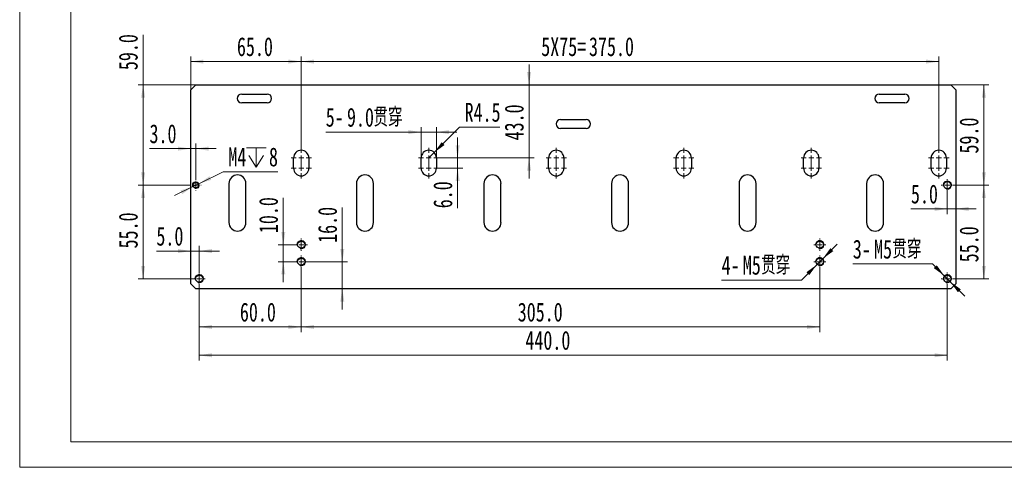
# Model space of a CAD drawing. Header units: millimetres. Extents: x 0 to 297, y 0 to 210.
# Tile 1 of 6: x 0 to 193, y 0 to 88. Entities that reach past the tile are written whole.
import ezdxf

# ---------------------------------------------------------------- set-up
doc = ezdxf.new("R2010")
doc.units = ezdxf.units.MM
doc.styles.add('SLDTEXTSTYLE0', font='TXT', dxfattribs={"width": 0.7, "bigfont": 'bigfont'})
doc.styles.add('SLDTEXTSTYLE1', font='TXT', dxfattribs={"width": 0.7})
doc.dimstyles.new('SLDDIMSTYLE2', dxfattribs={"dimtxt": 3.950146, "dimasz": 2.5, "dimexe": 0, "dimexo": 0.0625, "dimgap": 0.987537, "dimtad": 2, "dimdec": 1, "dimlfac": 3, "dimrnd": 1e-09, "dimzin": 4, "dimdsep": 46, "dimtxsty": 'SLDTEXTSTYLE1', "dimsah": 1, "dimcen": 0.09, "dimadec": 0, "dimazin": 1, "dimtfac": 1, "dimtofl": 0, "dimtmove": 0, "dimatfit": 3, "dimfxl": 0, "dimfrac": 2, "dimtolj": 1, "dimtzin": 12, "dimarcsym": 0})
doc.dimstyles.new('SLDDIMSTYLE4', dxfattribs={"dimtxt": 3.950146, "dimasz": 2.5, "dimexe": 0, "dimexo": 0.0625, "dimgap": 0.987537, "dimtad": 2, "dimdec": 1, "dimlfac": 3, "dimrnd": 1e-09, "dimzin": 4, "dimdsep": 46, "dimtxsty": 'SLDTEXTSTYLE1', "dimsah": 1, "dimcen": 0.09, "dimadec": 0, "dimazin": 1, "dimtfac": 1, "dimtmove": 0, "dimatfit": 0, "dimfxl": 0, "dimfrac": 2, "dimtolj": 1, "dimtzin": 12, "dimarcsym": 0})
doc.dimstyles.new('SLDDIMSTYLE7', dxfattribs={"dimtxt": 3.950146, "dimasz": 2.5, "dimexe": 0, "dimexo": 0.0625, "dimgap": 0.987537, "dimtad": 0, "dimtih": 1, "dimtoh": 1, "dimdec": 1, "dimlfac": 3, "dimrnd": 1e-09, "dimzin": 12, "dimdsep": 46, "dimtxsty": 'SLDTEXTSTYLE1', "dimsah": 1, "dimcen": 0, "dimadec": 0, "dimazin": 3, "dimtfac": 1, "dimtofl": 0, "dimtmove": 0, "dimatfit": 3, "dimfxl": 0, "dimfrac": 2, "dimtolj": 1, "dimtzin": 12, "dimarcsym": 0})
doc.dimstyles.new('SLDDIMSTYLE8', dxfattribs={"dimtxt": 3.950146, "dimasz": 2.5, "dimexe": 0, "dimexo": 0.0625, "dimgap": 0.987537, "dimtad": 0, "dimtih": 1, "dimtoh": 1, "dimdec": 1, "dimlfac": 3, "dimrnd": 1e-09, "dimzin": 12, "dimdsep": 46, "dimtxsty": 'SLDTEXTSTYLE1', "dimsah": 1, "dimcen": 0, "dimadec": 0, "dimazin": 3, "dimtfac": 1, "dimtmove": 0, "dimatfit": 3, "dimfxl": 0, "dimfrac": 2, "dimtolj": 1, "dimtzin": 12, "dimarcsym": 0})

# ---------------------------------------------------------------- blocks, each defined once
blk = doc.blocks.new('_D_46')
at = {"color": 7, "linetype": 'Continuous', "lineweight": 0}
for p, q in [((33.53, 73.96), (33.53, 80.53)), ((33.53, 79.53), (55.19, 79.53)), ((55.19, 62.63), (55.19, 80.53))]:
    blk.add_line(p, q, dxfattribs=at)
at = {"color": 7, "linetype": 'Continuous', "lineweight": 18}
for points in [[(33.53, 79.53), (36.03, 79.13), (36.03, 79.93)], [(55.19, 79.53), (52.69, 79.93), (52.69, 79.13)]]:
    blk.add_solid(points, dxfattribs=at)
at = {"color": 7, "linetype": 'Continuous', "lineweight": 18, "insert": (42.59, 84.31), "char_height": 3.704, "attachment_point": 1, "style": 'SLDTEXTSTYLE1'}
blk.add_mtext('65.0', dxfattribs=at)
blk = doc.blocks.new('_D_47')
at = {"color": 7, "linetype": 'Continuous', "lineweight": 0}
for p, q in [((55.19, 62.63), (55.19, 80.53)), ((55.19, 79.53), (180.19, 79.53)), ((180.19, 62.63), (180.19, 80.53))]:
    blk.add_line(p, q, dxfattribs=at)
at = {"color": 7, "linetype": 'Continuous', "lineweight": 18}
for points in [[(55.19, 79.53), (57.69, 79.13), (57.69, 79.93)], [(180.19, 79.53), (177.69, 79.93), (177.69, 79.13)]]:
    blk.add_solid(points, dxfattribs=at)
at = {"color": 7, "linetype": 'Continuous', "lineweight": 18, "char_height": 3.704, "attachment_point": 1, "style": 'SLDTEXTSTYLE1'}
for s, insert in [('5X75=', (102.25, 84.31)), ('375.0', (111.61, 84.31))]:
    blk.add_mtext(s, dxfattribs=dict(at, insert=insert))
blk = doc.blocks.new('_D_48')
at = {"color": 7, "linetype": 'Continuous', "lineweight": 0}
for p, q in [((33.53, 62.46), (25.45, 62.46)), ((34.53, 62.46), (33.53, 62.46)), ((34.53, 56.35), (34.53, 63.46)), ((34.53, 62.46), (38.53, 62.46))]:
    blk.add_line(p, q, dxfattribs=at)
at = {"color": 7, "linetype": 'Continuous', "lineweight": 18}
for points in [[(33.53, 62.46), (31.03, 62.86), (31.03, 62.06)], [(34.53, 62.46), (37.03, 62.06), (37.03, 62.86)]]:
    blk.add_solid(points, dxfattribs=at)
at = {"color": 7, "linetype": 'Continuous', "lineweight": 18, "insert": (25.45, 67.24), "char_height": 3.704, "attachment_point": 1, "style": 'SLDTEXTSTYLE1'}
blk.add_mtext('3.0', dxfattribs=at)
blk = doc.blocks.new('_D_49')
at = {"color": 7, "linetype": 'Continuous', "lineweight": 0}
for p, q in [((24.2, 74.96), (24.2, 84.77)), ((34.53, 74.96), (23.2, 74.96)), ((24.2, 55.3), (24.2, 74.96)), ((33.48, 55.3), (23.2, 55.3))]:
    blk.add_line(p, q, dxfattribs=at)
at = {"color": 7, "linetype": 'Continuous', "lineweight": 18}
for points in [[(24.2, 74.96), (23.8, 72.46), (24.6, 72.46)], [(24.2, 55.3), (24.6, 57.8), (23.8, 57.8)]]:
    blk.add_solid(points, dxfattribs=at)
at = {"color": 7, "linetype": 'Continuous', "lineweight": 18, "insert": (19.42, 77.85), "char_height": 3.704, "attachment_point": 1, "rotation": 90, "style": 'SLDTEXTSTYLE1'}
blk.add_mtext('59.0', dxfattribs=at)
blk = doc.blocks.new('_D_50')
at = {"color": 7, "linetype": 'Continuous', "lineweight": 0}
for p, q in [((33.48, 55.3), (23.2, 55.3)), ((24.2, 55.3), (24.2, 36.96)), ((33.99, 36.96), (23.2, 36.96))]:
    blk.add_line(p, q, dxfattribs=at)
at = {"color": 7, "linetype": 'Continuous', "lineweight": 18}
for points in [[(24.2, 55.3), (23.8, 52.8), (24.6, 52.8)], [(24.2, 36.96), (24.6, 39.46), (23.8, 39.46)]]:
    blk.add_solid(points, dxfattribs=at)
at = {"color": 7, "linetype": 'Continuous', "lineweight": 18, "insert": (19.42, 42.9), "char_height": 3.704, "attachment_point": 1, "rotation": 90, "style": 'SLDTEXTSTYLE1'}
blk.add_mtext('55.0', dxfattribs=at)
blk = doc.blocks.new('_D_51')
at = {"color": 7, "linetype": 'Continuous', "lineweight": 0}
for p, q in [((35.19, 38.16), (35.19, 43.39)), ((33.53, 42.39), (26.8, 42.39)), ((35.19, 42.39), (33.53, 42.39)), ((35.19, 42.39), (39.19, 42.39))]:
    blk.add_line(p, q, dxfattribs=at)
at = {"color": 7, "linetype": 'Continuous', "lineweight": 18}
for points in [[(33.53, 42.39), (31.03, 42.79), (31.03, 41.99)], [(35.19, 42.39), (37.69, 41.99), (37.69, 42.79)]]:
    blk.add_solid(points, dxfattribs=at)
at = {"color": 7, "linetype": 'Continuous', "lineweight": 18, "insert": (26.8, 47.16), "char_height": 3.704, "attachment_point": 1, "style": 'SLDTEXTSTYLE1'}
blk.add_mtext('5.0', dxfattribs=at)
blk = doc.blocks.new('_D_52')
at = {"color": 7, "linetype": 'Continuous', "lineweight": 0}
for p, q in [((182.53, 74.96), (190.03, 74.96)), ((189.03, 74.96), (189.03, 55.3)), ((183.06, 55.3), (190.03, 55.3))]:
    blk.add_line(p, q, dxfattribs=at)
at = {"color": 7, "linetype": 'Continuous', "lineweight": 18}
for points in [[(189.03, 74.96), (188.63, 72.46), (189.43, 72.46)], [(189.03, 55.3), (189.43, 57.8), (188.63, 57.8)]]:
    blk.add_solid(points, dxfattribs=at)
at = {"color": 7, "linetype": 'Continuous', "lineweight": 18, "insert": (184.25, 61.5), "char_height": 3.704, "attachment_point": 1, "rotation": 90, "style": 'SLDTEXTSTYLE1'}
blk.add_mtext('59.0', dxfattribs=at)
blk = doc.blocks.new('_D_53')
at = {"color": 7, "linetype": 'Continuous', "lineweight": 0}
for p, q in [((183.06, 55.3), (190.03, 55.3)), ((189.03, 55.3), (189.03, 36.96)), ((183.06, 36.96), (190.03, 36.96))]:
    blk.add_line(p, q, dxfattribs=at)
at = {"color": 7, "linetype": 'Continuous', "lineweight": 18}
for points in [[(189.03, 55.3), (188.63, 52.8), (189.43, 52.8)], [(189.03, 36.96), (189.43, 39.46), (188.63, 39.46)]]:
    blk.add_solid(points, dxfattribs=at)
at = {"color": 7, "linetype": 'Continuous', "lineweight": 18, "insert": (184.25, 40.18), "char_height": 3.704, "attachment_point": 1, "rotation": 90, "style": 'SLDTEXTSTYLE1'}
blk.add_mtext('55.0', dxfattribs=at)
blk = doc.blocks.new('_D_54')
at = {"color": 7, "linetype": 'Continuous', "lineweight": 0}
for p, q in [((35.19, 35.76), (35.19, 20.96)), ((181.86, 35.76), (181.86, 20.96)), ((35.19, 21.96), (181.86, 21.96))]:
    blk.add_line(p, q, dxfattribs=at)
at = {"color": 7, "linetype": 'Continuous', "lineweight": 18}
for points in [[(35.19, 21.96), (37.69, 21.56), (37.69, 22.36)], [(181.86, 21.96), (179.36, 22.36), (179.36, 21.56)]]:
    blk.add_solid(points, dxfattribs=at)
at = {"color": 7, "linetype": 'Continuous', "lineweight": 18, "insert": (99.14, 26.74), "char_height": 3.704, "attachment_point": 1, "style": 'SLDTEXTSTYLE1'}
blk.add_mtext('440.0', dxfattribs=at)
blk = doc.blocks.new('_D_55')
at = {"color": 7, "linetype": 'Continuous', "lineweight": 0}
for p, q in [((181.86, 54.1), (181.86, 49.65)), ((181.86, 50.65), (174.73, 50.65)), ((181.86, 50.65), (183.53, 50.65)), ((183.53, 50.65), (187.53, 50.65))]:
    blk.add_line(p, q, dxfattribs=at)
at = {"color": 7, "linetype": 'Continuous', "lineweight": 18}
for points in [[(181.86, 50.65), (179.36, 51.05), (179.36, 50.25)], [(183.53, 50.65), (186.03, 50.25), (186.03, 51.05)]]:
    blk.add_solid(points, dxfattribs=at)
at = {"color": 7, "linetype": 'Continuous', "lineweight": 18, "insert": (174.73, 55.42), "char_height": 3.704, "attachment_point": 1, "style": 'SLDTEXTSTYLE1'}
blk.add_mtext('5.0', dxfattribs=at)
blk = doc.blocks.new('_D_56')
at = {"color": 7, "linetype": 'Continuous', "lineweight": 0}
for p, q in [((55.19, 39.1), (55.19, 26.51)), ((35.19, 35.76), (35.19, 26.51)), ((35.19, 27.51), (55.19, 27.51))]:
    blk.add_line(p, q, dxfattribs=at)
at = {"color": 7, "linetype": 'Continuous', "lineweight": 18}
for points in [[(35.19, 27.51), (37.69, 27.11), (37.69, 27.91)], [(55.19, 27.51), (52.69, 27.91), (52.69, 27.11)]]:
    blk.add_solid(points, dxfattribs=at)
at = {"color": 7, "linetype": 'Continuous', "lineweight": 18, "insert": (43.17, 32.28), "char_height": 3.704, "attachment_point": 1, "style": 'SLDTEXTSTYLE1'}
blk.add_mtext('60.0', dxfattribs=at)
blk = doc.blocks.new('_D_57')
at = {"color": 7, "linetype": 'Continuous', "lineweight": 0}
for p, q in [((55.19, 39.1), (55.19, 26.51)), ((156.86, 39.1), (156.86, 26.51)), ((156.86, 27.51), (55.19, 27.51))]:
    blk.add_line(p, q, dxfattribs=at)
at = {"color": 7, "linetype": 'Continuous', "lineweight": 18}
for points in [[(55.19, 27.51), (57.69, 27.11), (57.69, 27.91)], [(156.86, 27.51), (154.36, 27.91), (154.36, 27.11)]]:
    blk.add_solid(points, dxfattribs=at)
at = {"color": 7, "linetype": 'Continuous', "lineweight": 18, "insert": (97.64, 32.28), "char_height": 3.704, "attachment_point": 1, "style": 'SLDTEXTSTYLE1'}
blk.add_mtext('305.0', dxfattribs=at)
blk = doc.blocks.new('_D_58')
at = {"color": 7, "linetype": 'Continuous', "lineweight": 0}
for p, q in [((63.25, 40.3), (63.25, 50.91)), ((56.39, 40.3), (64.25, 40.3)), ((63.25, 40.3), (63.25, 34.96)), ((63.25, 34.96), (63.25, 30.96))]:
    blk.add_line(p, q, dxfattribs=at)
at = {"color": 7, "linetype": 'Continuous', "lineweight": 18}
for points in [[(63.25, 40.3), (63.65, 42.8), (62.85, 42.8)], [(63.25, 34.96), (62.85, 32.46), (63.65, 32.46)]]:
    blk.add_solid(points, dxfattribs=at)
at = {"color": 7, "linetype": 'Continuous', "lineweight": 18, "insert": (58.48, 43.99), "char_height": 3.704, "attachment_point": 1, "rotation": 90, "style": 'SLDTEXTSTYLE1'}
blk.add_mtext('16.0', dxfattribs=at)
blk = doc.blocks.new('_D_59')
at = {"color": 7, "linetype": 'Continuous', "lineweight": 0}
for p, q in [((51.68, 43.63), (51.68, 52.82)), ((53.99, 43.63), (50.68, 43.63)), ((51.68, 40.3), (51.68, 43.63)), ((53.99, 40.3), (50.68, 40.3)), ((51.68, 40.3), (51.68, 36.3))]:
    blk.add_line(p, q, dxfattribs=at)
at = {"color": 7, "linetype": 'Continuous', "lineweight": 18}
for points in [[(51.68, 43.63), (52.08, 46.13), (51.28, 46.13)], [(51.68, 40.3), (51.28, 37.8), (52.08, 37.8)]]:
    blk.add_solid(points, dxfattribs=at)
at = {"color": 7, "linetype": 'Continuous', "lineweight": 18, "insert": (46.91, 45.9), "char_height": 3.704, "attachment_point": 1, "rotation": 90, "style": 'SLDTEXTSTYLE1'}
blk.add_mtext('10.0', dxfattribs=at)
blk = doc.blocks.new('_D_60')
at = {"color": 7, "linetype": 'Continuous', "lineweight": 0}
for p, q in [((157.45, 40.89), (160.28, 43.72)), ((157.45, 40.89), (156.27, 39.71)), ((156.27, 39.71), (153.26, 36.69)), ((153.26, 36.69), (137.61, 36.69))]:
    blk.add_line(p, q, dxfattribs=at)
at = {"color": 7, "linetype": 'Continuous', "lineweight": 18}
for points in [[(157.45, 40.89), (159.5, 42.37), (158.93, 42.94)], [(156.27, 39.71), (154.22, 38.22), (154.79, 37.66)]]:
    blk.add_solid(points, dxfattribs=at)
at = {"color": 7, "linetype": 'Continuous', "lineweight": 18, "char_height": 3.704, "attachment_point": 1}
for s, insert, style in [('4-', (137.61, 41.47), 'SLDTEXTSTYLE1'), ('M5', (141.77, 41.47), 'SLDTEXTSTYLE1'), ('贯穿', (145.35, 41.47), 'SLDTEXTSTYLE0')]:
    blk.add_mtext(s, dxfattribs=dict(at, insert=insert, style=style))
blk = doc.blocks.new('_D_61')
at = {"color": 7, "linetype": 'Continuous', "lineweight": 0}
for p, q in [((178.98, 39.85), (163.33, 39.85)), ((181.27, 37.55), (178.98, 39.85)), ((182.45, 36.38), (181.27, 37.55)), ((182.45, 36.38), (185.28, 33.55))]:
    blk.add_line(p, q, dxfattribs=at)
at = {"color": 7, "linetype": 'Continuous', "lineweight": 18}
for points in [[(181.27, 37.55), (179.79, 39.6), (179.22, 39.04)], [(182.45, 36.38), (183.93, 34.32), (184.5, 34.89)]]:
    blk.add_solid(points, dxfattribs=at)
at = {"color": 7, "linetype": 'Continuous', "lineweight": 18, "char_height": 3.704, "attachment_point": 1}
for s, insert, style in [('3-', (163.33, 44.62), 'SLDTEXTSTYLE1'), ('M5', (167.5, 44.62), 'SLDTEXTSTYLE1'), ('贯穿', (171.07, 44.62), 'SLDTEXTSTYLE0')]:
    blk.add_mtext(s, dxfattribs=dict(at, insert=insert, style=style))
blk = doc.blocks.new('SW_SYMBOL_HOLE_DEPTH')
at = {"color": 0, "linetype": 'Continuous', "lineweight": 18}
for p, q in [((0, 875), (800, 875)), ((400, 875), (400, 75)), ((100, 555), (400, 75)), ((700, 555), (400, 75))]:
    blk.add_line(p, q, dxfattribs=at)
blk = doc.blocks.new('_D_62')
at = {"color": 7, "linetype": 'Continuous', "lineweight": 0}
for p, q in [((35.13, 55.59), (39.9, 57.91)), ((39.9, 57.91), (50.6, 57.91)), ((33.93, 55.01), (30.33, 53.25)), ((33.93, 55.01), (35.13, 55.59))]:
    blk.add_line(p, q, dxfattribs=at)
at = {"color": 7, "linetype": 'Continuous', "lineweight": 18}
for points in [[(35.13, 55.59), (37.55, 56.33), (37.2, 57.04)], [(33.93, 55.01), (31.51, 54.27), (31.86, 53.55)]]:
    blk.add_solid(points, dxfattribs=at)
at = {"color": 7, "linetype": 'Continuous', "lineweight": 18, "xscale": 0.004774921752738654, "yscale": 0.004774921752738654, "zscale": 0.004774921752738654}
blk.add_blockref('SW_SYMBOL_HOLE_DEPTH', (44.47, 58.45), dxfattribs=at)
at = {"color": 7, "linetype": 'Continuous', "lineweight": 18, "attachment_point": 1, "style": 'SLDTEXTSTYLE1'}
for s, insert, char_height in [('M4', (40.9, 62.69), 3.704), ('8', (48.87, 62.69), 3.7)]:
    blk.add_mtext(s, dxfattribs=dict(at, insert=insert, char_height=char_height))
blk = doc.blocks.new('_D_63')
at = {"color": 7, "linetype": 'Continuous', "lineweight": 0}
for p, q in [((78.69, 65.7), (60, 65.7)), ((78.69, 60.63), (78.69, 66.7)), ((78.69, 65.7), (81.69, 65.7)), ((81.69, 60.63), (81.69, 66.7)), ((81.69, 65.7), (85.69, 65.7))]:
    blk.add_line(p, q, dxfattribs=at)
at = {"color": 7, "linetype": 'Continuous', "lineweight": 18}
for points in [[(78.69, 65.7), (76.19, 66.1), (76.19, 65.3)], [(81.69, 65.7), (84.19, 65.3), (84.19, 66.1)]]:
    blk.add_solid(points, dxfattribs=at)
at = {"color": 7, "linetype": 'Continuous', "lineweight": 18, "char_height": 3.704, "attachment_point": 1}
for s, insert, style in [('5-', (60, 70.47), 'SLDTEXTSTYLE1'), ('9.0', (64.16, 70.47), 'SLDTEXTSTYLE1'), ('贯穿', (69.35, 70.47), 'SLDTEXTSTYLE0')]:
    blk.add_mtext(s, dxfattribs=dict(at, insert=insert, style=style))
blk = doc.blocks.new('_D_64')
at = {"color": 7, "linetype": 'Continuous', "lineweight": 0}
for p, q in [((81.25, 61.69), (86.22, 66.66)), ((86.22, 66.66), (94.14, 66.66)), ((80.19, 60.63), (81.25, 61.69))]:
    blk.add_line(p, q, dxfattribs=at)
at = {"color": 7, "linetype": 'Continuous', "lineweight": 18}
blk.add_solid([(81.25, 61.69), (83.3, 63.18), (82.74, 63.74)], dxfattribs=at)
at = {"color": 7, "linetype": 'Continuous', "lineweight": 18, "insert": (87.22, 71.44), "char_height": 3.704, "attachment_point": 1, "style": 'SLDTEXTSTYLE1'}
blk.add_mtext('R4.5', dxfattribs=at)
blk = doc.blocks.new('_D_65')
at = {"color": 7, "linetype": 'Continuous', "lineweight": 0}
for p, q in [((85.86, 60.63), (85.86, 64.63)), ((81.69, 60.63), (86.86, 60.63)), ((85.86, 60.63), (85.86, 58.63)), ((81.69, 58.63), (86.86, 58.63)), ((85.86, 58.63), (85.86, 50.77))]:
    blk.add_line(p, q, dxfattribs=at)
at = {"color": 7, "linetype": 'Continuous', "lineweight": 18}
for points in [[(85.86, 60.63), (86.26, 63.13), (85.46, 63.13)], [(85.86, 58.63), (85.46, 56.13), (86.26, 56.13)]]:
    blk.add_solid(points, dxfattribs=at)
at = {"color": 7, "linetype": 'Continuous', "lineweight": 18, "insert": (81.09, 50.77), "char_height": 3.704, "attachment_point": 1, "rotation": 90, "style": 'SLDTEXTSTYLE1'}
blk.add_mtext('6.0', dxfattribs=at)
blk = doc.blocks.new('_D_66')
at = {"color": 7, "linetype": 'Continuous', "lineweight": 0}
for p, q in [((99.86, 74.96), (99.86, 78.96)), ((99.86, 60.63), (99.86, 74.96)), ((82.19, 60.63), (100.86, 60.63)), ((99.86, 60.63), (99.86, 56.63))]:
    blk.add_line(p, q, dxfattribs=at)
at = {"color": 7, "linetype": 'Continuous', "lineweight": 18}
for points in [[(99.86, 74.96), (100.26, 77.46), (99.46, 77.46)], [(99.86, 60.63), (99.46, 58.13), (100.26, 58.13)]]:
    blk.add_solid(points, dxfattribs=at)
at = {"color": 7, "linetype": 'Continuous', "lineweight": 18, "insert": (95.08, 64.08), "char_height": 3.704, "attachment_point": 1, "rotation": 90, "style": 'SLDTEXTSTYLE1'}
blk.add_mtext('43.0', dxfattribs=at)
blk = doc.blocks.new('SW_CENTERMARKSYMBOL_32')
at = {"color": 0, "linetype": 'Continuous', "lineweight": 18}
for p, q in [((-1, 0), (-1.2, 0)), ((0, 0), (-0.5, 0)), ((0, 1), (0, 1.2)), ((0, 0), (0, 0.5)), ((0, 0), (0, -0.5)), ((0, 0), (0.5, 0)), ((1, 0), (1.2, 0)), ((0, -1), (0, -1.2))]:
    blk.add_line(p, q, dxfattribs=at)
blk = doc.blocks.new('SW_CENTERMARKSYMBOL_33')
at = {"color": 0, "linetype": 'Continuous', "lineweight": 18}
for p, q in [((-1, 0), (-1.2, 0)), ((0, 0), (-0.5, 0)), ((0, 1), (0, 1.2)), ((0, 0), (0, 0.5)), ((0, 0), (0, -0.5)), ((0, 0), (0.5, 0)), ((1, 0), (1.2, 0)), ((0, -1), (0, -1.2))]:
    blk.add_line(p, q, dxfattribs=at)
blk = doc.blocks.new('SW_CENTERMARKSYMBOL_34')
at = {"color": 0, "linetype": 'Continuous', "lineweight": 18}
for p, q in [((-1, 0), (-1.2, 0)), ((0, 0), (-0.5, 0)), ((0, 1), (0, 1.2)), ((0, 0), (0, 0.5)), ((0, 0), (0, -0.5)), ((0, 0), (0.5, 0)), ((1, 0), (1.2, 0)), ((0, -1), (0, -1.2))]:
    blk.add_line(p, q, dxfattribs=at)
blk = doc.blocks.new('SW_CENTERMARKSYMBOL_35')
at = {"color": 0, "linetype": 'Continuous', "lineweight": 18}
for p, q in [((-1, 0), (-1.2, 0)), ((0, 0), (-0.5, 0)), ((0, 1), (0, 1.2)), ((0, 0), (0, 0.5)), ((0, 0), (0, -0.5)), ((0, 0), (0.5, 0)), ((1, 0), (1.2, 0)), ((0, -1), (0, -1.2))]:
    blk.add_line(p, q, dxfattribs=at)
blk = doc.blocks.new('SW_CENTERMARKSYMBOL_36')
at = {"color": 0, "linetype": 'Continuous', "lineweight": 18}
for p, q in [((-1, 0), (-1.2, 0)), ((0, 0), (-0.5, 0)), ((0, 1), (0, 1.2)), ((0, 0), (0, 0.5)), ((0, 0), (0, -0.5)), ((0, 0), (0.5, 0)), ((1, 0), (1.2, 0)), ((0, -1), (0, -1.2))]:
    blk.add_line(p, q, dxfattribs=at)
blk = doc.blocks.new('SW_CENTERMARKSYMBOL_37')
at = {"color": 0, "linetype": 'Continuous', "lineweight": 18}
for p, q in [((-1, 0), (-1.2, 0)), ((0, 0), (-0.5, 0)), ((0, 1), (0, 1.2)), ((0, 0), (0, 0.5)), ((0, 0), (0, -0.5)), ((0, 0), (0.5, 0)), ((1, 0), (1.2, 0)), ((0, -1), (0, -1.2))]:
    blk.add_line(p, q, dxfattribs=at)
blk = doc.blocks.new('SW_CENTERMARKSYMBOL_38')
at = {"color": 0, "linetype": 'Continuous', "lineweight": 18}
for p, q in [((-1, 0), (-1.2, 0)), ((0, 0), (-0.5, 0)), ((0, 1), (0, 1.2)), ((0, 0), (0, 0.5)), ((0, 0), (0, -0.5)), ((0, 0), (0.5, 0)), ((1, 0), (1.2, 0)), ((0, -1), (0, -1.2))]:
    blk.add_line(p, q, dxfattribs=at)
blk = doc.blocks.new('SW_CENTERMARKSYMBOL_39')
at = {"color": 0, "linetype": 'Continuous', "lineweight": 18}
for p, q in [((-1, 0), (-1.05, 0)), ((0, 0), (-0.5, 0)), ((0, 1), (0, 1.05)), ((0, 0), (0, 0.5)), ((0, 0), (0, -0.5)), ((0, 0), (0.5, 0)), ((1, 0), (1.05, 0)), ((0, -1), (0, -1.05))]:
    blk.add_line(p, q, dxfattribs=at)
blk = doc.blocks.new('SW_CENTERMARKSYMBOL_40')
at = {"color": 0, "linetype": 'Continuous', "lineweight": 18}
for p, q in [((0, 3), (0, 4)), ((-1, 2), (-2, 2)), ((0, 2), (-0.5, 2)), ((0, 2), (0, 2.5)), ((0, 1), (0, 2)), ((0, 2), (0, 1.5)), ((0, 2), (0.5, 2)), ((1, 2), (2, 2)), ((-1, 0), (-2, 0)), ((0, 0), (-0.5, 0)), ((0, 1), (0, 0)), ((0, 0), (0, 0.5)), ((0, 0), (0, -0.5)), ((0, 0), (0.5, 0)), ((1, 0), (2, 0)), ((0, -1), (0, -2))]:
    blk.add_line(p, q, dxfattribs=at)
blk = doc.blocks.new('SW_CENTERMARKSYMBOL_41')
at = {"color": 0, "linetype": 'Continuous', "lineweight": 18}
for p, q in [((0, 3), (0, 4)), ((-1, 2), (-2, 2)), ((0, 2), (-0.5, 2)), ((0, 2), (0, 2.5)), ((0, 1), (0, 2)), ((0, 2), (0, 1.5)), ((0, 2), (0.5, 2)), ((1, 2), (2, 2)), ((-1, 0), (-2, 0)), ((0, 0), (-0.5, 0)), ((0, 1), (0, 0)), ((0, 0), (0, 0.5)), ((0, 0), (0, -0.5)), ((0, 0), (0.5, 0)), ((1, 0), (2, 0)), ((0, -1), (0, -2))]:
    blk.add_line(p, q, dxfattribs=at)
blk = doc.blocks.new('SW_CENTERMARKSYMBOL_42')
at = {"color": 0, "linetype": 'Continuous', "lineweight": 18}
for p, q in [((0, 3), (0, 4)), ((-1, 2), (-2, 2)), ((0, 2), (-0.5, 2)), ((0, 2), (0, 2.5)), ((0, 1), (0, 2)), ((0, 2), (0, 1.5)), ((0, 2), (0.5, 2)), ((1, 2), (2, 2)), ((-1, 0), (-2, 0)), ((0, 0), (-0.5, 0)), ((0, 1), (0, 0)), ((0, 0), (0, 0.5)), ((0, 0), (0, -0.5)), ((0, 0), (0.5, 0)), ((1, 0), (2, 0)), ((0, -1), (0, -2))]:
    blk.add_line(p, q, dxfattribs=at)
blk = doc.blocks.new('SW_CENTERMARKSYMBOL_43')
at = {"color": 0, "linetype": 'Continuous', "lineweight": 18}
for p, q in [((0, 3), (0, 4)), ((-1, 2), (-2, 2)), ((0, 2), (-0.5, 2)), ((0, 2), (0, 2.5)), ((0, 1), (0, 2)), ((0, 2), (0, 1.5)), ((0, 2), (0.5, 2)), ((1, 2), (2, 2)), ((-1, 0), (-2, 0)), ((0, 0), (-0.5, 0)), ((0, 1), (0, 0)), ((0, 0), (0, 0.5)), ((0, 0), (0, -0.5)), ((0, 0), (0.5, 0)), ((1, 0), (2, 0)), ((0, -1), (0, -2))]:
    blk.add_line(p, q, dxfattribs=at)
blk = doc.blocks.new('SW_CENTERMARKSYMBOL_44')
at = {"color": 0, "linetype": 'Continuous', "lineweight": 18}
for p, q in [((0, 3), (0, 4)), ((-1, 2), (-2, 2)), ((0, 2), (-0.5, 2)), ((0, 2), (0, 2.5)), ((0, 1), (0, 2)), ((0, 2), (0, 1.5)), ((0, 2), (0.5, 2)), ((1, 2), (2, 2)), ((-1, 0), (-2, 0)), ((0, 0), (-0.5, 0)), ((0, 1), (0, 0)), ((0, 0), (0, 0.5)), ((0, 0), (0, -0.5)), ((0, 0), (0.5, 0)), ((1, 0), (2, 0)), ((0, -1), (0, -2))]:
    blk.add_line(p, q, dxfattribs=at)
blk = doc.blocks.new('SW_CENTERMARKSYMBOL_45')
at = {"color": 0, "linetype": 'Continuous', "lineweight": 18}
for p, q in [((0, 3), (0, 4)), ((-1, 2), (-2, 2)), ((0, 2), (-0.5, 2)), ((0, 2), (0, 2.5)), ((0, 1), (0, 2)), ((0, 2), (0, 1.5)), ((0, 2), (0.5, 2)), ((1, 2), (2, 2)), ((-1, 0), (-2, 0)), ((0, 0), (-0.5, 0)), ((0, 1), (0, 0)), ((0, 0), (0, 0.5)), ((0, 0), (0, -0.5)), ((0, 0), (0.5, 0)), ((1, 0), (2, 0)), ((0, -1), (0, -2))]:
    blk.add_line(p, q, dxfattribs=at)

msp = doc.modelspace()

# ---------------------------------------------------------------- linework, layer by layer
at = {"color": 7, "linetype": 'Continuous', "lineweight": 18}
for p, q in [((0, 210), (0, 0)), ((10, 205), (10, 5)), ((10, 5), (292, 5)), ((0, 0), (297, 0))]:
    msp.add_line(p, q, dxfattribs=at)
at = {"color": 7, "linetype": 'Continuous', "lineweight": 25}
for p, q in [((34.527, 74.965), (33.527, 73.965)), ((33.527, 35.965), (33.527, 73.965)), ((34.527, 74.965), (182.527, 74.965)), ((183.527, 73.965), (182.527, 74.965)), ((183.527, 73.965), (183.527, 35.965)), ((43.527, 73.165), (48.527, 73.165)), ((48.527, 71.432), (43.527, 71.432)), ((168.527, 73.165), (173.527, 73.165)), ((173.527, 71.432), (168.527, 71.432)), ((106.027, 68.165), (111.027, 68.165)), ((111.027, 66.432), (106.027, 66.432)), ((53.694, 58.632), (53.694, 60.632)), ((56.694, 60.632), (56.694, 58.632)), ((78.694, 58.632), (78.694, 60.632)), ((81.694, 60.632), (81.694, 58.632)), ((103.694, 58.632), (103.694, 60.632)), ((106.694, 60.632), (106.694, 58.632)), ((128.694, 58.632), (128.694, 60.632)), ((131.694, 60.632), (131.694, 58.632)), ((153.694, 58.632), (153.694, 60.632)), ((156.694, 60.632), (156.694, 58.632)), ((178.694, 58.632), (178.694, 60.632)), ((181.694, 60.632), (181.694, 58.632)), ((41.027, 55.632), (41.027, 47.965)), ((44.36, 47.965), (44.36, 55.632)), ((66.027, 55.632), (66.027, 47.965)), ((69.36, 47.965), (69.36, 55.632)), ((91.027, 55.632), (91.027, 47.965)), ((94.36, 47.965), (94.36, 55.632)), ((116.027, 55.632), (116.027, 47.965)), ((119.36, 47.965), (119.36, 55.632)), ((141.027, 55.632), (141.027, 47.965)), ((144.36, 47.965), (144.36, 55.632)), ((166.027, 55.632), (166.027, 47.965)), ((169.36, 47.965), (169.36, 55.632)), ((33.527, 35.965), (34.527, 34.965)), ((182.527, 34.965), (34.527, 34.965)), ((182.527, 34.965), (183.527, 35.965))]:
    msp.add_line(p, q, dxfattribs=at)
for centre, radius in [((181.86, 55.298), 0.7), ((34.527, 55.298), 0.55), ((55.194, 43.632), 0.7), ((156.86, 43.632), 0.7), ((55.194, 40.298), 0.7), ((156.86, 40.298), 0.7), ((35.194, 36.965), 0.7), ((181.86, 36.965), 0.7)]:
    msp.add_circle(centre, radius, dxfattribs=at)
for centre, radius, start, end in [((43.527, 72.298), 0.867, 90, 270), ((48.527, 72.298), 0.867, 270, 90), ((168.527, 72.298), 0.867, 90, 270), ((173.527, 72.298), 0.867, 270, 90), ((106.027, 67.298), 0.867, 90, 270), ((111.027, 67.298), 0.867, 270, 90), ((55.194, 60.632), 1.5, 0, 180), ((80.194, 60.632), 1.5, 0, 180), ((105.194, 60.632), 1.5, 0, 180), ((130.194, 60.632), 1.5, 0, 180), ((155.194, 60.632), 1.5, 0, 180), ((180.194, 60.632), 1.5, 0, 180), ((55.194, 58.632), 1.5, 180, 0), ((80.194, 58.632), 1.5, 180, 0), ((105.194, 58.632), 1.5, 180, 0), ((130.194, 58.632), 1.5, 180, 0), ((155.194, 58.632), 1.5, 180, 0), ((180.194, 58.632), 1.5, 180, 0), ((42.694, 55.632), 1.667, 0, 180), ((67.694, 55.632), 1.667, 0, 180), ((92.694, 55.632), 1.667, 0, 180), ((117.694, 55.632), 1.667, 0, 180), ((142.694, 55.632), 1.667, 0, 180), ((167.694, 55.632), 1.667, 0, 180), ((42.694, 47.965), 1.667, 180, 0), ((67.694, 47.965), 1.667, 180, 0), ((92.694, 47.965), 1.667, 180, 0), ((117.694, 47.965), 1.667, 180, 0), ((142.694, 47.965), 1.667, 180, 0), ((167.694, 47.965), 1.667, 180, 0)]:
    msp.add_arc(centre, radius, start, end, dxfattribs=at)
at = {"color": 7, "linetype": 'Continuous', "lineweight": 18}
for centre, radius in [((181.86, 55.298), 0.833), ((34.527, 55.298), 0.667), ((55.194, 43.632), 0.833), ((156.86, 43.632), 0.833), ((55.194, 40.298), 0.833), ((156.86, 40.298), 0.833), ((35.194, 36.965), 0.833), ((181.86, 36.965), 0.833)]:
    msp.add_arc(centre, radius, 255, 195, dxfattribs=at)

# ---------------------------------------------------------------- block references
for name, p in [('SW_CENTERMARKSYMBOL_40', (55.194, 58.632)), ('SW_CENTERMARKSYMBOL_41', (80.194, 58.632)), ('SW_CENTERMARKSYMBOL_42', (105.194, 58.632)), ('SW_CENTERMARKSYMBOL_43', (130.194, 58.632)), ('SW_CENTERMARKSYMBOL_44', (155.194, 58.632)), ('SW_CENTERMARKSYMBOL_45', (180.194, 58.632)), ('SW_CENTERMARKSYMBOL_39', (34.527, 55.298)), ('SW_CENTERMARKSYMBOL_38', (181.86, 55.298)), ('SW_CENTERMARKSYMBOL_32', (55.194, 43.632)), ('SW_CENTERMARKSYMBOL_33', (156.86, 43.632)), ('SW_CENTERMARKSYMBOL_34', (55.194, 40.298)), ('SW_CENTERMARKSYMBOL_35', (156.86, 40.298)), ('SW_CENTERMARKSYMBOL_36', (35.194, 36.965)), ('SW_CENTERMARKSYMBOL_37', (181.86, 36.965))]:
    msp.add_blockref(name, p, dxfattribs=at)

# ---------------------------------------------------------------- dimensions: what is measured, and where the dimension line sits
for base, p1, p2, angle, dimstyle, picture, middle in [((24.195, 74.965), (33.477, 55.298), (34.527, 74.965), 90, 'SLDDIMSTYLE2', '_D_49', (24.195, 81.309)), ((99.856, 74.965), (82.194, 60.632), (34.527, 74.965), 90, 'SLDDIMSTYLE4', '_D_66', (99.856, 67.535)), ((189.029, 55.298), (182.527, 74.965), (183.06, 55.298), 90, 'SLDDIMSTYLE2', '_D_52', (189.029, 64.957)), ((85.864, 58.632), (81.694, 60.632), (81.694, 58.632), 90, 'SLDDIMSTYLE4', '_D_65', (85.864, 53.362)), ((24.195, 36.965), (33.477, 55.298), (33.994, 36.965), 90, 'SLDDIMSTYLE2', '_D_50', (24.195, 46.358)), ((51.682, 43.632), (53.994, 40.298), (53.994, 43.632), 90, 'SLDDIMSTYLE4', '_D_59', (51.682, 49.359)), ((189.029, 36.965), (183.06, 55.298), (183.06, 36.965), 90, 'SLDDIMSTYLE2', '_D_53', (189.029, 43.633)), ((63.251, 34.965), (56.394, 40.298), (34.527, 34.965), 90, 'SLDDIMSTYLE4', '_D_58', (63.251, 47.448)), ((181.86, 21.965), (35.194, 35.765), (181.86, 35.765), 0, 'SLDDIMSTYLE2', '_D_54', (103.459, 21.965))]:
    dim = msp.add_linear_dim(base=base, p1=p1, p2=p2, angle=angle, dimstyle=dimstyle, dxfattribs=at)
    dim.commit()
    dim.dimension.update_dxf_attribs({"geometry": picture, "text_midpoint": middle, "dimtype": 160})
for base, p1, p2, dimstyle, picture, middle in [((55.194, 79.531), (33.527, 73.965), (55.194, 62.632), 'SLDDIMSTYLE2', '_D_46', (46.048, 79.531)), ((33.527, 62.46), (34.527, 56.348), (33.527, 73.965), 'SLDDIMSTYLE4', '_D_48', (28.046, 62.46)), ((183.527, 50.65), (181.86, 54.098), (183.527, 35.965), 'SLDDIMSTYLE4', '_D_55', (177.328, 50.65)), ((33.527, 42.39), (35.194, 38.165), (33.527, 35.965), 'SLDDIMSTYLE4', '_D_51', (29.39, 42.39)), ((55.194, 27.51), (35.194, 35.765), (55.194, 39.098), 'SLDDIMSTYLE2', '_D_56', (46.625, 27.51)), ((55.194, 27.51), (156.86, 39.098), (55.194, 39.098), 'SLDDIMSTYLE2', '_D_57', (101.964, 27.51))]:
    dim = msp.add_linear_dim(base=base, p1=p1, p2=p2, dimstyle=dimstyle, dxfattribs=at)
    dim.commit()
    dim.dimension.update_dxf_attribs({"geometry": picture, "text_midpoint": middle, "dimtype": 160})
for base, p1, p2, text, dimstyle, picture, middle in [((180.194, 79.531), (55.194, 62.632), (180.194, 62.632), '5X75=<>', 'SLDDIMSTYLE2', '_D_47', (111.254, 79.531)), ((81.694, 65.7), (78.694, 60.632), (81.694, 60.632), '5-<>贯穿', 'SLDDIMSTYLE4', '_D_63', (68.125, 65.7))]:
    dim = msp.add_linear_dim(base=base, p1=p1, p2=p2, text=text, dimstyle=dimstyle, dxfattribs=at)
    dim.commit()
    dim.dimension.update_dxf_attribs({"geometry": picture, "text_midpoint": middle, "dimtype": 160})
dim = msp.add_radius_dim(center=(80.194, 60.632), mpoint=(81.254, 61.692), dimstyle='SLDDIMSTYLE7', dxfattribs=at)
dim.commit()
dim.dimension.update_dxf_attribs({"geometry": '_D_64', "text_midpoint": (90.681, 69.107), "dimtype": 164})
for p1, p2, text, picture, middle in [((35.126, 55.59), (33.928, 55.006), 'M4{\\fGDT;x}8', '_D_62', (45.747, 60.867)), ((181.271, 37.554), (182.45, 36.376), '3-M5贯穿', '_D_61', (170.655, 42.293)), ((156.271, 39.709), (157.45, 40.887), '4-M5贯穿', '_D_60', (144.934, 39.139))]:
    dim = msp.add_diameter_dim_2p(p1=p1, p2=p2, text=text, dimstyle='SLDDIMSTYLE8', override={"dimpost": '<>'}, dxfattribs=at)
    dim.commit()
    dim.dimension.update_dxf_attribs({"geometry": picture, "text_midpoint": middle, "dimtype": 163})

doc.saveas('drawing.dxf')
